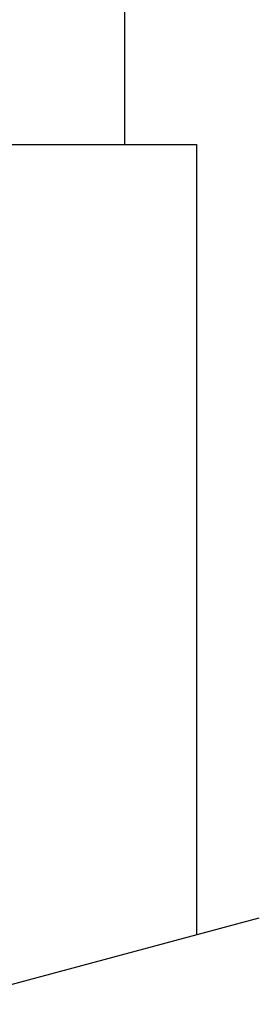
# Model space of a CAD drawing. Extents: x -196363 to 396902, y -489949 to -260582.
# Tile 15 of 256: x 21298 to 21732, y -392521 to -390737. Entities that reach past the tile are written whole.
import ezdxf

# ---------------------------------------------------------------- set-up
doc = ezdxf.new("R2010")
doc.units = 0
doc.header["$MEASUREMENT"] = 0
doc.layers.add('noszdiv', color=1, linetype='Continuous')
doc.linetypes.add('REZ', pattern='A,0,-1,[10,dur+dsp vaclavov.shx,S=0.00885,R=0,X=-1,Y=0],0', length=1)

msp = doc.modelspace()

# ---------------------------------------------------------------- linework, layer by layer
at = {"layer": 'noszdiv', "color": 1, "linetype": 'Continuous', "ltscale": 300}
for p, q in [((21488.00391, -387122.875, 2623.80005), (21488.01562, -390962.84375, 2623.80005)), ((21218.01562, -390962.84375, 2623.80005), (21488.01562, -390962.84375, 2623.80005)), ((21488.01562, -390962.84375, 3447.6001), (21618.01758, -390962.84375, 3447.6001)), ((21618.01758, -390962.84375, 3447.6001), (21618.01758, -392394.65625, 3447.6001))]:
    msp.add_line(p, q, dxfattribs=at)
at = {"layer": 'noszdiv', "color": 1, "linetype": 'REZ', "ltscale": 300}
msp.add_line((21147.45898, -392520.75, 3447.6001), (21731.89453, -392364.15625, 3447.6001), dxfattribs=at)

doc.saveas('drawing.dxf')
